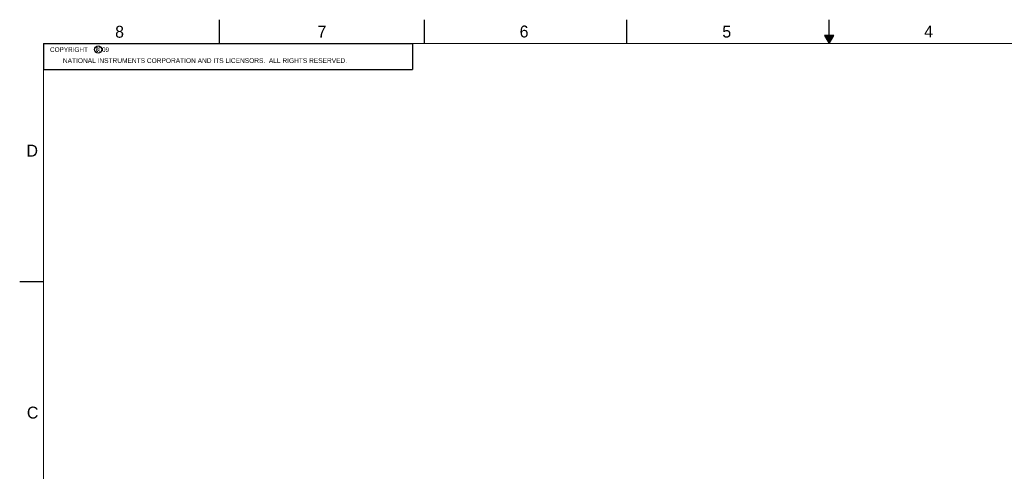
# Model space of a CAD drawing. Header units: inches. Extents: x 0 to 34, y 0 to 22.
# Tile 3 of 56: x 0 to 20.7, y 12.5 to 22. Entities that reach past the tile are written whole.
import ezdxf

# ---------------------------------------------------------------- set-up
doc = ezdxf.new("R2010")
doc.units = ezdxf.units.IN
doc.header["$LTSCALE"] = 1.87
doc.header["$MEASUREMENT"] = 0
doc.layers.get('0').update_dxf_attribs({"linetype": 'CONTINUOUS'})
doc.styles.get("Standard").update_dxf_attribs({"font": 'txt', "width": 0.8})

msp = doc.modelspace()

# ---------------------------------------------------------------- linework, layer by layer
at = {"color": 2, "linetype": 'CONTINUOUS'}
for p, q in [((4.2, 21.5), (4.2, 22)), ((8.5, 21.5), (8.5, 22)), ((12.75, 21.5), (12.75, 22)), ((17, 21.5), (17, 22)), ((16.902, 21.6697), (17, 21.5)), ((17.098, 21.6697), (16.902, 21.6697)), ((16.9076, 21.66), (17.0924, 21.66)), ((16.9134, 21.65), (17.0866, 21.65)), ((16.9192, 21.64), (17.0808, 21.64)), ((16.925, 21.63), (17.0751, 21.63)), ((16.9307, 21.62), (17.0693, 21.62)), ((16.9365, 21.61), (17.0635, 21.61)), ((16.9423, 21.6), (17.0578, 21.6)), ((16.9481, 21.59), (17.052, 21.59)), ((16.9538, 21.58), (17.0462, 21.58)), ((16.9596, 21.57), (17.0404, 21.57)), ((16.9654, 21.56), (17.0347, 21.56)), ((16.9712, 21.55), (17.0289, 21.55)), ((16.9769, 21.54), (17.0231, 21.54)), ((16.9827, 21.53), (17.0173, 21.53)), ((16.9885, 21.52), (17.0116, 21.52)), ((16.9942, 21.51), (17.0058, 21.51)), ((17, 21.5), (17.098, 21.6697)), ((0.5, 21.5), (8.25, 21.5)), ((0.5, 21.5), (0.5, 20.9531)), ((8.25, 21.5), (8.25, 20.9531)), ((0.5, 20.9531), (8.25, 20.9531)), ((0, 16.5), (0.5, 16.5))]:
    msp.add_line(p, q, dxfattribs=at)
at = {"color": 7, "linetype": 'CONTINUOUS', "const_width": 0.02}
for points in [[(0.5, 21.5), (0.5, 0.5)], [(33.5, 21.5), (0.5, 21.5)]]:
    msp.add_lwpolyline(points, dxfattribs=at)
at = {"color": 2, "linetype": 'CONTINUOUS'}
msp.add_circle((1.6484, 21.3727), 0.0754, dxfattribs=at)

# ---------------------------------------------------------------- texts
for s, height, p in [('8', 0.25, (2.0046, 21.6213)), ('7', 0.25, (6.2556, 21.6243)), ('6', 0.25, (10.5012, 21.6272)), ('5', 0.25, (14.7577, 21.6247)), ('4', 0.25, (18.9977, 21.6277)), ('c', 0.1, (1.599, 21.3388)), ('NATIONAL INSTRUMENTS CORPORATION AND ITS LICENSORS.  ALL RIGHTS RESERVED.', 0.1, (0.9071, 21.0911)), ('D', 0.25, (0.1424, 19.125)), ('C', 0.25, (0.1508, 13.6246))]:
    msp.add_text(s, height=height, dxfattribs=at).set_placement(p)
at = {"color": 2, "linetype": 'CONTINUOUS', "insert": (0.5625, 21.4219), "char_height": 0.1, "width": 1.52, "attachment_point": 1}
msp.add_mtext('  COPYRIGHT    2009', dxfattribs=at)

doc.saveas('drawing.dxf')
